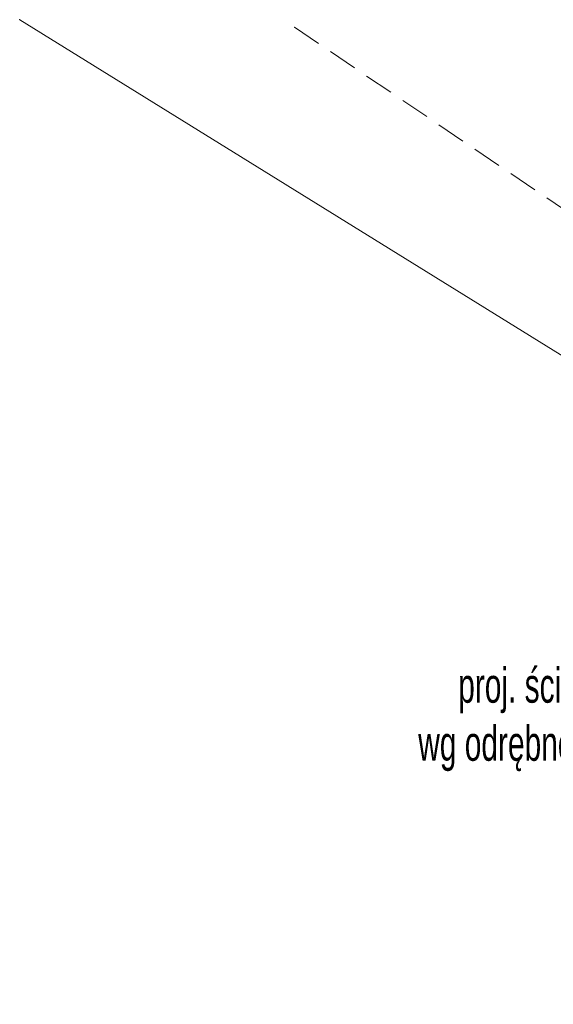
# Model space of a CAD drawing. Header units: metres. Extents: x 6599594 to 6600699, y 5687867 to 5691114.
# Tile 4 of 256: x 6599777 to 6599796, y 5688530 to 5688564. Entities that reach past the tile are written whole.
import ezdxf
from ezdxf import colors
from ezdxf.entities.mleader import LeaderData, LeaderLine
from ezdxf.math import Vec2, Vec3

# ---------------------------------------------------------------- set-up
doc = ezdxf.new("R2010")
doc.units = ezdxf.units.M
doc.header["$MEASUREMENT"] = 0
doc.linetypes.add('KOU', pattern=[1.5, 1, -0.5])
doc.linetypes.add('UPT', pattern=[0])
doc.layers.get('0').update_dxf_attribs({"color": 253, "linetype": 'CONTINUOUS', "lineweight": 13})
for name, color, linetype, lineweight in [('_opis', 7, 'CONTINUOUS', 25), ('SDRPK_L_1', 252, 'KOU', 9), ('UTTPOM_L_0', 30, 'UPT', 9)]:
    doc.layers.add(name, color=color, linetype=linetype, lineweight=lineweight)
doc.styles.get("Standard").update_dxf_attribs({"font": 'ARIALN.TTF', "width": 0.75, "height": 1.2})

# ---------------------------------------------------------------- blocks, each defined once
blk = doc.blocks.new('_Dot')
at = {"color": 0, "linetype": 'ByBlock', "lineweight": -2}
blk.add_line((-0.5, 0), (-1, 0), dxfattribs=at)
at = {"color": 0, "linetype": 'ByBlock', "const_width": 0.5}
blk.add_lwpolyline([(-0.25, 0, 1), (0.25, 0, 1)], format="xyb", close=True, dxfattribs=at)

msp = doc.modelspace()

# ---------------------------------------------------------------- linework, layer by layer
for p in [(6599777.1, 5688563.81), (6599786.58, 5688563.55)]:
    msp.add_point(p)
at = {"layer": 'SDRPK_L_1', "flags": 128}
msp.add_lwpolyline([(6599786.58, 5688563.55), (6599806.085, 5688550.355)], dxfattribs=at)
at = {"layer": 'UTTPOM_L_0', "linetype": 'Continuous', "flags": 128}
msp.add_lwpolyline([(6599777.1, 5688563.81), (6599807.48, 5688545)], dxfattribs=at)

# ---------------------------------------------------------------- leaders
at = {"layer": '_opis'}
ml = msp.add_multileader_mtext('Standard', dxfattribs=at)
ml.set_content('proj. ścieżka pieszo-row.\\Pwg odrębnego opracowania', color=256)
ml.set_leader_properties()
ml.set_arrow_properties(name='DOT')
ml.build(insert=Vec2(0, 0))
ml.multileader.update_dxf_attribs({"dogleg_length": 1, "arrow_head_size": 0.3})
ctx = ml.context
ctx.base_point, ctx.char_height, ctx.arrow_head_size, ctx.landing_gap_size, ctx.plane_origin = Vec3(6599790.589, 5688540.694), 1.2, 0.3, 0.3, Vec3(6599802.058, 5688519.845)
ctx.text_align_type = 2
notes = []
notes.append((ctx, [(1, (1, 1, 0), (6599804.809, 5688540.694), (-1, 0), 1, [(0, [(6599820.969, 5688549.457)], 0, [])])]))
ctx.mtext.insert, ctx.mtext.rotation, ctx.mtext.alignment, ctx.mtext.flow_direction = Vec3(6599803.509, 5688541.47), -4.415683, 3, 5
for ctx, leaders in notes:
    for number, flags, end, landing, length, lines in leaders:
        leader = LeaderData()
        leader.index, (leader.has_last_leader_line, leader.has_dogleg_vector, leader.attachment_direction) = number, flags
        leader.last_leader_point, leader.dogleg_vector, leader.dogleg_length = Vec3(end), Vec3(landing), length
        for number, points, colour, breaks in lines:
            line = LeaderLine()
            line.index, line.vertices, line.color, line.breaks = number, Vec3.list(points), colors.encode_raw_color(colour), breaks
            leader.lines.append(line)
        ctx.leaders.append(leader)

doc.saveas('drawing.dxf')
